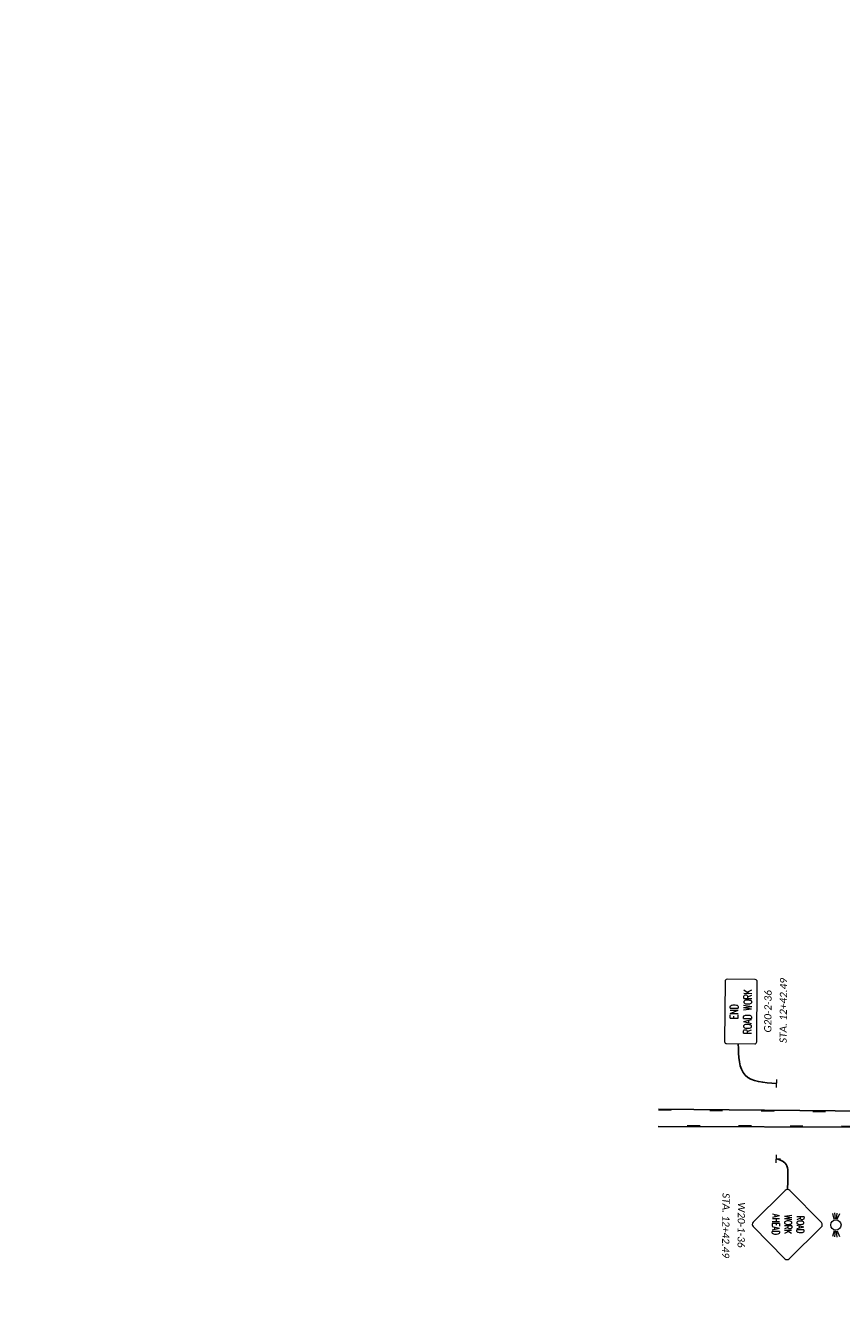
# Model space of a CAD drawing. Header units: feet. Extents: x 2244015 to 2247220, y 592506 to 600255.
# Tile 1 of 12: x 2244015 to 2244649, y 596101 to 597102. Entities that reach past the tile are written whole.
import ezdxf
from ezdxf import colors
from ezdxf.entities.mleader import LeaderData, LeaderLine
from ezdxf.enums import TextEntityAlignment as Align
from ezdxf.math import Vec2, Vec3

# ---------------------------------------------------------------- set-up
doc = ezdxf.new("R2010")
doc.units = ezdxf.units.FT
doc.header["$MEASUREMENT"] = 0
doc.linetypes.add('dsolidcl', pattern=[0])
doc.linetypes.add('lane', pattern=[40, 10, -30])
for name, color, linetype in [('PM_X_CL_Dashed', 2, 'lane'), ('PM_X_CL_Double_Solid', 2, 'dsolidcl'), ('SN_P_Signs', 120, 'Continuous'), ('TX_P_20', 7, 'Continuous')]:
    doc.layers.add(name, color=color, linetype=linetype)
doc.styles.add('P_Slanted_Normal', font='calibrii.ttf', dxfattribs={"height": 0.14})
doc.styles.add('S', font='SIMPLEX', dxfattribs={"width": 0.7})

# ---------------------------------------------------------------- blocks, each defined once
blk = doc.blocks.new('SGN1PP')
at = {"layer": 'SN_P_Signs', "color": 120, "linetype": 'Continuous', "lineweight": 13}
for p, q in [((0, 0), (-0.08, 0)), ((0, 0.08), (0, -0.08))]:
    blk.add_line(p, q, dxfattribs=at)

msp = doc.modelspace()

# ---------------------------------------------------------------- linework, layer by layer
at = {"layer": 'PM_X_CL_Dashed'}
for p, q in [((2244507.041, 596259.399), (2244699.523, 596257.412)), ((2244699.436, 596246.403), (2244506.945, 596247.194))]:
    msp.add_line(p, q, dxfattribs=at)
at = {"layer": 'PM_X_CL_Double_Solid'}
for p, q in [((2244507.046, 596260.059), (2244699.528, 596258.072)), ((2244699.431, 596245.743), (2244506.94, 596246.534))]:
    msp.add_line(p, q, dxfattribs=at)
at = {"layer": 'SN_P_Signs', "linetype": 'Continuous', "lineweight": 13}
for p, q in [((2244643.84, 596174.432), (2244642.619, 596178.96)), ((2244644.704, 596174.58), (2244644.352, 596179.257)), ((2244645.553, 596174.567), (2244646.046, 596179.232)), ((2244646.106, 596174.475), (2244648.145, 596178.762)), ((2244643.699, 596165.42), (2244642.337, 596160.932)), ((2244644.558, 596165.245), (2244644.06, 596160.581)), ((2244645.407, 596165.231), (2244645.754, 596160.553)), ((2244645.962, 596165.306), (2244647.866, 596160.957))]:
    msp.add_line(p, q, dxfattribs=at)
at = {"layer": 'SN_P_Signs', "linetype": 'Continuous', "lineweight": 13, "flags": 128}
for points in [[(2244582.385, 596360.712), (2244560.511, 596360.884, 0.41421356), (2244558.936, 596359.334), (2244558.566, 596312.461, 0.41421356), (2244560.116, 596310.886), (2244581.991, 596310.714, 0.41421356), (2244583.566, 596312.264), (2244583.935, 596359.137, 0.41421356)], [(2244605.292, 596143.703, 0.41421356), (2244608.828, 596143.675), (2244633.77, 596168.227, 0.41421356), (2244633.798, 596171.762), (2244609.246, 596196.705, 0.41421356), (2244605.71, 596196.733), (2244580.768, 596172.18, 0.41421356), (2244580.74, 596168.645)]]:
    msp.add_lwpolyline(points, format="xyb", close=True, dxfattribs=at)
at = {"layer": 'SN_P_Signs', "linetype": 'Continuous', "lineweight": 13}
msp.add_circle((2244645.061, 596169.906), 4.017, dxfattribs=at)
at = {"layer": 'TX_P_20'}
for points in [[(2244598.781, 596279.942), (2244574.553, 596286.279), (2244569.226, 596310.814)], [(2244598.781, 596221.339), (2244605.541, 596218.09), (2244607.798, 596206.742), (2244607.484, 596197.451)]]:
    msp.add_spline(points, degree=3, dxfattribs=at)

# ---------------------------------------------------------------- block references
at = {"layer": 'SN_P_Signs', "xscale": 40, "yscale": 40, "zscale": 40}
for p, rotation in [((2244598.781, 596279.942), 358.8662889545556), ((2244598.781, 596221.339), 178.8662889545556)]:
    msp.add_blockref('SGN1PP', p, dxfattribs=dict(at, rotation=rotation))

# ---------------------------------------------------------------- texts
at = {"layer": 'SN_P_Signs', "linetype": 'Continuous', "lineweight": 13, "style": 'S', "width": 0.7}
for s, height, rotation, p in [('ROAD WORK', 6.25, 89.548265, (2244579.584, 596335.733)), ('END', 6.25, 89.548265, (2244569.167, 596335.815)), ('AHEAD', 5.5554, 269.548265, (2244595.65, 596170.295)), ('WORK', 5.5554, 269.548265, (2244605.173, 596170.22)), ('ROAD', 5.5554, 269.548265, (2244614.696, 596170.145))]:
    msp.add_text(s, height=height, rotation=rotation, dxfattribs=at).set_placement(p, align=Align.CENTER)
at = {"layer": 'SN_P_Signs', "style": 'P_Slanted_Normal'}
for s, rotation, p in [('STA. 12+42.49', 89.548265, (2244606.823, 596311.356)), ('G20-2-36', 89.548265, (2244594.887, 596319.504)), ('STA. 12+42.49', 269.548265, (2244556.949, 596194.763)), ('W20-1-36', 269.548265, (2244568.893, 596187.607))]:
    msp.add_text(s, height=5.6, rotation=rotation, dxfattribs=at).set_placement(p)

# ---------------------------------------------------------------- leaders
at = {"layer": 'TX_P_20'}
ml = msp.add_multileader_mtext('Standard', dxfattribs=at)
ml.set_content('EXISTING \\PPAVEMENT \\PMARKINGS', color=256, style='P_Slanted_Normal')
ml.set_leader_properties()
ml.build(insert=Vec2(0, 0))
ml.multileader.update_dxf_attribs({"dogleg_length": 0.215, "arrow_head_size": 7.2, "scale": 40})
ctx = ml.context
ctx.base_point, ctx.scale, ctx.char_height, ctx.arrow_head_size, ctx.landing_gap_size, ctx.plane_origin, ctx.plane_x_axis, ctx.plane_y_axis = Vec3(2245619.286, 596375.594), 40, 5.6, 7.2, 3.6, Vec3(2245988.306, 596367.614), Vec3(-0.38233293, 0.92402464), Vec3(-0.92402464, -0.38233293)
notes = []
notes.append((ctx, [(0, (1, 1, 0), (2245622.575, 596367.644), (-0.38233293, 0.92402464), 8.603, [(1, [(2245687.598, 596369.194), (2245694.006, 596382.091), (2245702.192, 596394.518)], 0, [])])]))
ctx.mtext.insert, ctx.mtext.text_direction, ctx.mtext.rotation, ctx.mtext.width, ctx.mtext.defined_height, ctx.mtext.flow_direction = Vec3(2245615.284, 596377.834), Vec3(-0.38233293, 0.92402464), 1.96311605, 104.62653, 5.782, 5
ml = msp.add_multileader_mtext('Standard', dxfattribs=at)
ml.set_content('INSTALL WORK ZONE TRAFFIC SIGNAL AND TEMPORARY CONTROLLER DURING STAGE 1, PRE-PHASE 1', color=256, style='P_Slanted_Normal')
ml.set_leader_properties()
ml.build(insert=Vec2(0, 0))
ml.multileader.update_dxf_attribs({"dogleg_length": 0.215, "arrow_head_size": 7.2, "scale": 40})
ctx = ml.context
ctx.base_point, ctx.scale, ctx.char_height, ctx.arrow_head_size, ctx.landing_gap_size, ctx.plane_origin, ctx.plane_x_axis, ctx.plane_y_axis = Vec3(2245763.293, 596321), 40, 5.6, 7.2, 3.6, Vec3(2245920.614, 595912.914), Vec3(-0.38233293, 0.92402464), Vec3(-0.92402464, -0.38233293)
notes.append((ctx, [(0, (1, 1, 0), (2245766.583, 596313.05), (-0.38233293, 0.92402464), 8.603, [(2, [(2245779.289, 596288.869)], 0, [])])]))
ctx.mtext.insert, ctx.mtext.text_direction, ctx.mtext.rotation, ctx.mtext.width, ctx.mtext.defined_height, ctx.mtext.flow_direction = Vec3(2245759.292, 596323.24), Vec3(-0.38233293, 0.92402464), 1.96311605, 100.15824, 24.196, 5
ml = msp.add_multileader_mtext('Standard', dxfattribs=at)
ml.set_content('{\\fOHDOTSymbols|b0|i1|c186|p2;\\H1.08333x;\ue0a4} R/W & CONST. \\PHIGHLAND ROAD', color=256, style='P_Slanted_Normal')
ml.set_leader_properties()
ml.build(insert=Vec2(0, 0))
ml.multileader.update_dxf_attribs({"dogleg_length": 0.36, "arrow_head_size": 7.2, "scale": 40})
ctx = ml.context
ctx.base_point, ctx.scale, ctx.char_height, ctx.arrow_head_size, ctx.landing_gap_size, ctx.plane_origin, ctx.plane_x_axis, ctx.plane_y_axis = Vec3(2245818.488, 596353.611), 40, 5.6, 7.2, 3.6, Vec3(2245777.142, 595971.097), Vec3(-0.38233293, 0.92402464), Vec3(-0.92402464, -0.38233293)
notes.append((ctx, [(0, (1, 1, 0), (2245821.778, 596345.662), (-0.38233293, 0.92402464), 8.603, [(0, [(2245766.401, 596243.331)], 0, [])])]))
ctx.mtext.insert, ctx.mtext.text_direction, ctx.mtext.rotation, ctx.mtext.width, ctx.mtext.defined_height, ctx.mtext.flow_direction = Vec3(2245814.487, 596355.851), Vec3(-0.38233293, 0.92402464), 1.96311605, 92.38554, 15.888, 5
ml = msp.add_multileader_mtext('Standard', dxfattribs=at)
ml.set_content('EXISTING PAVEMENT MARKINGS', color=256, style='P_Slanted_Normal')
ml.set_leader_properties()
ml.build(insert=Vec2(0, 0))
ml.multileader.update_dxf_attribs({"dogleg_length": 0.215, "arrow_head_size": 7.2, "scale": 40})
ctx = ml.context
ctx.base_point, ctx.scale, ctx.char_height, ctx.arrow_head_size, ctx.landing_gap_size, ctx.plane_origin, ctx.plane_x_axis, ctx.plane_y_axis = Vec3(2246594.171, 596111.979), 40, 5.6, 7.2, 3.6, Vec3(2246926.453, 596062.615), Vec3(0.98768834, -0.15643447), Vec3(0.15643447, 0.98768834)
ctx.text_align_type = 2
notes.append((ctx, [(1, (1, 1, 0), (2246650.339, 596103.083), (-0.98768834, 0.15643447), 8.603, [(1, [(2246643.796, 596151.421), (2246637.623, 596141.926)], 0, [])])]))
ctx.mtext.insert, ctx.mtext.text_direction, ctx.mtext.rotation, ctx.mtext.width, ctx.mtext.defined_height, ctx.mtext.alignment, ctx.mtext.flow_direction = Vec3(2246638.731, 596107.798), Vec3(0.98768834, -0.15643447), 6.12610567, 62.69486, 5.782, 3, 5
for ctx, leaders in notes:
    for number, flags, end, landing, length, lines in leaders:
        leader = LeaderData()
        leader.index, (leader.has_last_leader_line, leader.has_dogleg_vector, leader.attachment_direction) = number, flags
        leader.last_leader_point, leader.dogleg_vector, leader.dogleg_length = Vec3(end), Vec3(landing), length
        for number, points, colour, breaks in lines:
            line = LeaderLine()
            line.index, line.vertices, line.color, line.breaks = number, Vec3.list(points), colors.encode_raw_color(colour), breaks
            leader.lines.append(line)
        ctx.leaders.append(leader)

doc.saveas('drawing.dxf')
